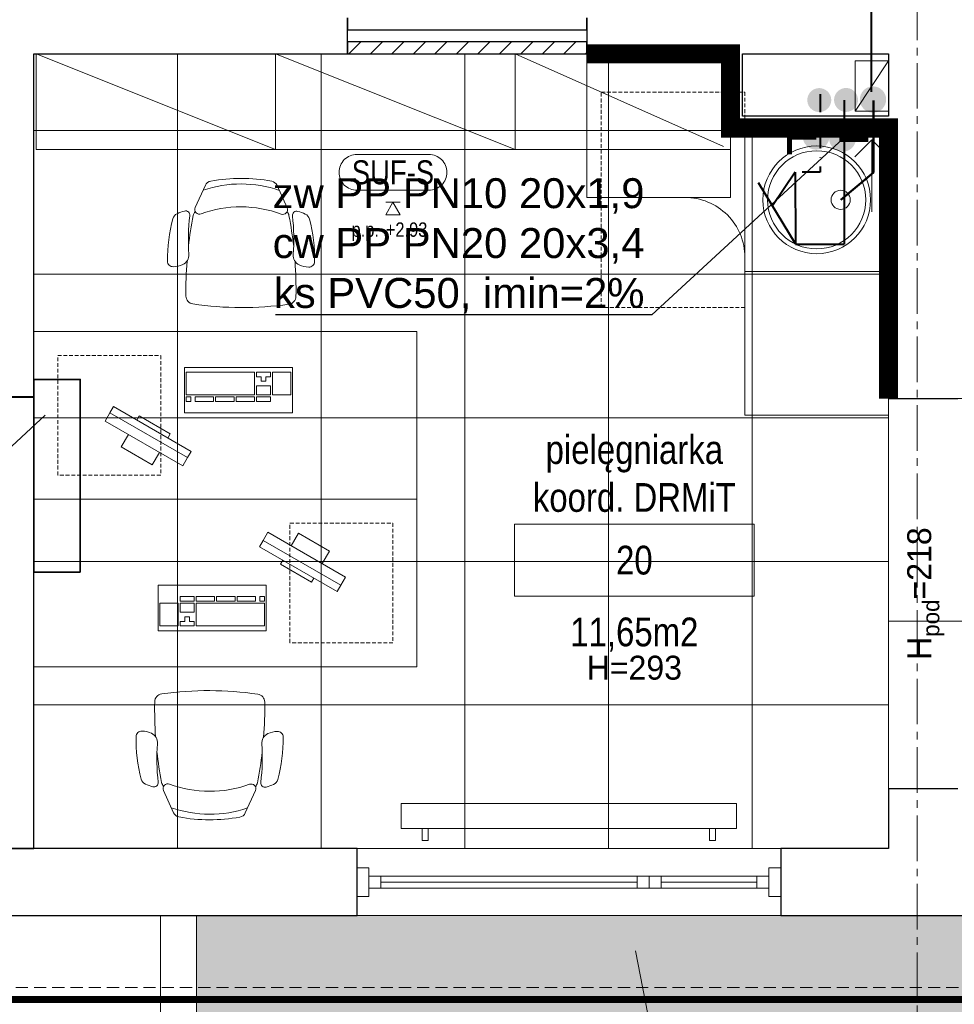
# Model space of a CAD drawing. Header units: millimetres. Extents: x -291747 to 77132, y 46721 to 203932.
# Tile 38 of 110: x 67671 to 68061, y 90652 to 91063. Entities that reach past the tile are written whole.
import ezdxf
from ezdxf import colors
from ezdxf.entities.mleader import LeaderData, LeaderLine
from ezdxf.enums import TextEntityAlignment as Align
from ezdxf.lldxf.tags import DXFTag
from ezdxf.math import Vec2, Vec3

# ---------------------------------------------------------------- set-up
doc = ezdxf.new("R2010")
doc.units = ezdxf.units.MM
doc.header["$MEASUREMENT"] = 0
for name, pattern in [('DASHDOT', [1, 0.5, -0.25, 0, -0.25]), ('xreff_LSN_szatnie_PW_rzuty_14$0$CENTER2', [28.575, 19.05, -3.175, 3.175, -3.175]), ('xreff_LSN_szatnie_PW_rzuty_14$0$DASHED', [19.05, 12.7, -6.35]), ('xreff_LSN_szatnie_PW_rzuty_14$0$HIDDEN2', [4.7625, 3.175, -1.5875])]:
    doc.linetypes.add(name, pattern=pattern)
doc.layers.get('0').update_dxf_attribs({"lineweight": 9})
doc.layers.get('Defpoints').update_dxf_attribs({"lineweight": 9})
for name, color, linetype, lineweight in [('FL-xref', 250, 'Continuous', 9), ('FL_Ciepła_woda-do odbiorników', 1, 'DASHDOT', 40), ('FL_ks_nad posadzka', 12, 'Continuous', 50), ('FL_opisy_woda', 7, 'Continuous', 25), ('FL_Skropliny', 13, 'SKR_LINE', 40), ('FL_Zimna_woda-do odbiorników', 5, 'SOLID', 40), ('KL_urządzenia', 7, 'Continuous', 35), ('xreff_LSN_szatnie_PW_rzuty_14$0$A hatch', 8, 'Continuous', 5), ('xreff_LSN_szatnie_PW_rzuty_14$0$A okna istniejace', 8, 'Continuous', 9), ('xreff_LSN_szatnie_PW_rzuty_14$0$A okna wyposazenie', 8, 'Continuous', 9), ('xreff_LSN_szatnie_PW_rzuty_14$0$A opis', 252, 'Continuous', 9), ('xreff_LSN_szatnie_PW_rzuty_14$0$A opis pom', 252, 'Continuous', 9), ('xreff_LSN_szatnie_PW_rzuty_14$0$A opis pom pow', 252, 'Continuous', 9), ('xreff_LSN_szatnie_PW_rzuty_14$0$A opis technologia', 8, 'Continuous', 13), ('xreff_LSN_szatnie_PW_rzuty_14$0$A sufit', 252, 'Continuous', 9), ('xreff_LSN_szatnie_PW_rzuty_14$0$A sufit obrys', 252, 'Continuous', 9), ('xreff_LSN_szatnie_PW_rzuty_14$0$A sufit podwieszany opis', 8, 'Continuous', 13), ('xreff_LSN_szatnie_PW_rzuty_14$0$A widok wyżej', 252, 'xreff_LSN_szatnie_PW_rzuty_14$0$DASHED', 9), ('xreff_LSN_szatnie_PW_rzuty_14$0$A wyposazenie meblowe', 8, 'Continuous', 9), ('xreff_LSN_szatnie_PW_rzuty_14$0$A wyposazenie sanitarne', 8, 'Continuous', 9), ('xreff_LSN_szatnie_PW_rzuty_14$0$A zakres', 252, 'Continuous', 9), ('xreff_LSN_szatnie_PW_rzuty_14$0$A-Wall', 252, 'Continuous', 9), ('xreff_LSN_szatnie_PW_rzuty_14$0$IS grzejniki', 8, 'Continuous', 9), ('xreff_LSN_szatnie_PW_rzuty_14$0$IS wentylacja kratki istniejace', 8, 'Continuous', 9), ('xreff_LSN_szatnie_PW_rzuty_14$0$S-Grid-Iden', 8, 'xreff_LSN_szatnie_PW_rzuty_14$0$CENTER2', 9)]:
    doc.layers.add(name, color=color, linetype=linetype, lineweight=lineweight)
doc.layers.add('xreff_LSN_szatnie_PW_rzuty_14$0$A fartuchy', color=252, linetype='xreff_LSN_szatnie_PW_rzuty_14$0$HIDDEN2', lineweight=9, transparency=0.3)
doc.styles.get("Standard").update_dxf_attribs({"font": 'arial.ttf'})
doc.styles.add('xreff_LSN_szatnie_PW_rzuty_14$0$Standard', font='txt')
doc.styles.add('xreff_LSN_szatnie_PW_rzuty_14$0$STYL ASA', font='ARIALN.TTF')
doc.linetypes.add('SKR_LINE', pattern='A,12.7,-5.08,["SKR",Standard,S=2.54,R=0,X=-2.54,Y=-1.27],-6.35', length=24.13)
tags = doc.linetypes.add('SOLID', pattern=[10, 10, 0]).pattern_tags.tags
tags[6:7] = [DXFTag(74, 4), DXFTag(75, 0), DXFTag(340, '0'), DXFTag(46, 0.0), DXFTag(50, 0.0), DXFTag(44, 0.0), DXFTag(45, 0.0)]
tags[4:5] = [DXFTag(74, 4), DXFTag(75, 0), DXFTag(340, '0'), DXFTag(46, 0.0), DXFTag(50, 0.0), DXFTag(44, 0.0), DXFTag(45, 0.0)]
doc.dimstyles.get("Standard").update_dxf_attribs({"dimtxt": 0.18, "dimasz": 0.18, "dimexe": 0.18, "dimexo": 0.0625, "dimgap": 0.09, "dimtad": 0, "dimtih": 1, "dimtoh": 1, "dimdec": 4, "dimzin": 0, "dimdsep": 46, "dimtxsty": 'Standard', "dimcen": 0.09, "dimadec": 0, "dimazin": 0, "dimtfac": 1, "dimtdec": 4, "dimtofl": 0, "dimtmove": 0, "dimatfit": 3, "dimfxl": 1, "dimtolj": 1, "dimtzin": 0, "dimarcsym": 0})

# ---------------------------------------------------------------- blocks, each defined once
blk = doc.blocks.new('xreff_LSN_szatnie_PW_rzuty_14$0$A$C5AF85C83')
for points in [[(-9, -18.7), (-5, -18.7), (-5, 18.7), (-9, 18.7)], [(-5, -18.7), (-2, -18.7), (-2, 18.7), (-5, 18.7)]]:
    blk.add_lwpolyline(points, close=True)
for points in [[(-9, 7.5), (-15, 7.5), (-15, -7.5), (-9, -7.5)], [(-2, -7.5), (0, -7.5), (0, 7.5), (-2, 7.5)]]:
    blk.add_lwpolyline(points)
blk = doc.blocks.new('xreff_LSN_szatnie_PW_rzuty_14$0$kbd')
for points in [[(-22.5, 19), (22.5, 19), (22.5, 0), (-22.5, 0)], [(-21.9, 14.25), (-19.9, 14.25), (-19.9, 12.35), (-21.9, 12.35)], [(-18.1, 14.25), (-10.4, 14.25), (-10.4, 12.35), (-18.1, 12.35)], [(-9.55, 14.25), (-1.85, 14.25), (-1.85, 12.35), (-9.55, 12.35)], [(-1, 14.25), (6.7, 14.25), (6.7, 12.35), (-1, 12.35)], [(7.55, 12.35), (13.35, 12.35), (13.35, 14.25), (7.55, 14.25)], [(-21.9, 2), (6.7, 2), (6.7, 11.5), (-21.9, 11.5)], [(7.55, 7.7), (13.35, 7.7), (13.35, 11.5), (7.55, 11.5)], [(14.2, 2), (21.9, 2), (21.9, 11.5), (14.2, 11.5)], [(13.35, 3.9), (11.45, 3.9), (11.45, 5.8), (9.45, 5.8), (9.45, 3.9), (7.55, 3.9), (7.55, 2), (13.35, 2)]]:
    blk.add_lwpolyline(points, close=True)
blk = doc.blocks.new('xreff_LSN_szatnie_PW_rzuty_14$0$komputer')
at = {"rotation": 299.9999999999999}
blk.add_blockref('xreff_LSN_szatnie_PW_rzuty_14$0$A$C5AF85C83', (-19.5, 39), dxfattribs=at)
blk.add_blockref('xreff_LSN_szatnie_PW_rzuty_14$0$kbd', (15.5, 15))
blk = doc.blocks.new('xreff_LSN_szatnie_PW_rzuty_14$0$fotel biurowy')
for points in [[(-19.2, 41.72), (-14.99, 51.04, -0.247002), (-12.71, 52.82, -0.090114), (12.71, 52.82, -0.247002), (14.99, 51.04), (19.2, 41.72, -0.665339), (16.75, 39.08, 0.178272), (-16.75, 39.08, -0.665339)], [(-21.41, 38.3), (-21.41, 38.3, 0.535931), (-23.68, 40.26), (-23.68, 40.26, 0.040682), (-26.77, 39.12), (-26.77, 39.12, 0.221435), (-28.51, 37.05), (-28.51, 37.05, 0.071017), (-30.71, 19.27, 0.414285), (-28.31, 16.97), (-28.31, 16.97, 0.104379), (-24.31, 17.89), (-24.31, 17.89, 0.31356), (-21.78, 22.23), (-21.78, 22.23, -0.051314)], [(28.31, 16.97), (28.31, 16.97, 0.414285), (30.71, 19.27), (30.71, 19.27, 0.071017), (28.51, 37.05), (28.51, 37.05, 0.221435), (26.77, 39.12), (26.77, 39.12, 0.040682), (23.68, 40.26), (23.68, 40.26, 0.535931), (21.41, 38.3), (21.41, 38.3, -0.051314), (21.78, 22.23, 0.31356), (24.31, 17.89), (24.31, 17.89, 0.104379)]]:
    blk.add_lwpolyline(points, format="xyb", close=True)
for points in [[(-15.94, 48.95, -0.169311), (15.94, 48.95)], [(-21.98, 25.59, -0.020348), (-19.98, 38.43), (-19.98, 38.43, -0.122988), (-19.2, 40.1)], [(19.2, 40.1, -0.122988), (19.98, 38.43), (19.98, 38.43, -0.020348), (21.98, 25.59)], [(22.56, 19.36, -0.022893), (22.98, 4.74), (22.98, 4.74, -0.368026), (20.06, 1.44), (20.06, 1.44, -0.07155), (-20.06, 1.44), (-20.06, 1.44, -0.368026), (-22.98, 4.74), (-22.98, 4.74, -0.022893), (-22.56, 19.36, -0.022893)]]:
    blk.add_lwpolyline(points, format="xyb")
blk = doc.blocks.new('xreff_LSN_szatnie_PW_rzuty_14$0$szafa')
at = {"color": 0, "linetype": 'ByBlock', "lineweight": -2, "ltscale": 0.5}
blk.add_lwpolyline([(-0.5, -0.5), (0.5, -0.5), (0.5, 0.5), (-0.5, 0.5)], close=True, dxfattribs=at)
blk.add_lwpolyline([(-0.5, 0.5), (0.5, -0.5)], dxfattribs=at)
blk = doc.blocks.new('xreff_LSN_szatnie_PW_rzuty_14$0$umywalka wpuszczana w blat')
at = {"color": 0, "linetype": 'ByBlock', "lineweight": -2}
for centre, radius in [((0, -30), 22.5), ((0, -30), 20.5), ((0, -20), 4)]:
    blk.add_circle(centre, radius, dxfattribs=at)
at = {"layer": 'Defpoints', "linetype": 'xreff_LSN_szatnie_PW_rzuty_14$0$HIDDEN2', "ltscale": 0.5}
for points in [[(-30, -60), (30, -60), (30, 0), (-30, 0)], [(-45, -60), (45, -60), (45, -120), (-45, -120)]]:
    blk.add_lwpolyline(points, close=True, dxfattribs=at)
blk = doc.blocks.new('xreff_LSN_szatnie_PW_rzuty_14$0$blok do okna')
for points in [[(28.5, 2.5), (33.5, 2.5), (33.5, -2.5), (28.5, -2.5)], [(33.5, 2.5), (38.5, 2.5), (38.5, -2.5), (33.5, -2.5)]]:
    blk.add_lwpolyline(points, close=True)
for points in [[(-78.5, 0), (28.5, 0)], [(38.5, 0), (78.5, 0)]]:
    blk.add_lwpolyline(points)
blk = doc.blocks.new('xreff_LSN_szatnie_PW_rzuty_14$0$tag wn')
blk.add_lwpolyline([(-25, -7.5), (25, -7.5), (25, 7.5), (-25, 7.5)], close=True)
at = {"style": 'xreff_LSN_szatnie_PW_rzuty_14$0$STYL ASA'}
blk.add_attdef('ROOM:NO', text='', height=6, dxfattribs=at).set_placement((0, 0), align=Align.MIDDLE_CENTER)
at = {"layer": 'xreff_LSN_szatnie_PW_rzuty_14$0$A opis pom pow', "style": 'xreff_LSN_szatnie_PW_rzuty_14$0$STYL ASA'}
blk.add_attdef('ROOM:AREA', text='', height=6, dxfattribs=at).set_placement((0, -15), align=Align.MIDDLE_CENTER)
blk = doc.blocks.new('xreff_LSN_szatnie_PW_rzuty_14$0$metka')
blk.add_lwpolyline([(-15, -7.5), (15, -7.5, 0.414214), (22.5, 0), (22.5, 0, 0.414214), (15, 7.5), (-15, 7.5, 0.414214), (-22.5, 0), (-22.5, 0, 0.414214)], format="xyb", close=True)
at = {"style": 'xreff_LSN_szatnie_PW_rzuty_14$0$STYL ASA'}
blk.add_attdef('DETAIL:NO', text='', height=10, dxfattribs=at).set_placement((0, 0), align=Align.MIDDLE_CENTER)
blk = doc.blocks.new('xreff_LSN_szatnie_PW_rzuty_14$0$Anno_Elevation_Label_8')
at = {"color": 0, "linetype": 'ByBlock'}
blk.add_line((-0.05, 0), (0.05, 0), dxfattribs=at)
blk.add_lwpolyline([(0, 0), (-0.05, -0.0866), (0.05, -0.0866)], close=True, dxfattribs=at)
at = {"color": 0, "linetype": 'ByBlock', "style": 'xreff_LSN_szatnie_PW_rzuty_14$0$STYL ASA'}
blk.add_attdef('PREFIX', text='', height=0.1, dxfattribs=at).set_placement((-0.0971, -0.2406), align=Align.RIGHT)
for tag, p in [('ELEVATION', (-0.05, -0.2406)), ('SUFFIX', (-0.05, -0.3811))]:
    blk.add_attdef(tag, p, '', height=0.1, dxfattribs=at)
blk = doc.blocks.new('xreff_LSN_szatnie_PW_rzuty_14')
at = {"layer": 'xreff_LSN_szatnie_PW_rzuty_14$0$A hatch', "linetype": 'Continuous', "lineweight": 5}
h = blk.add_hatch(dxfattribs=at)
h.set_pattern_fill('ANSI31', color=256, scale=2, style=0)
h.set_pattern_definition([(45, (0, 0), (-4.49012806, 4.49012806), [])])
h.paths.add_polyline_path([(67907.68, 91049.22), (67907.68, 91054.22), (67807.68, 91054.22), (67807.68, 91049.22)], flags=0)
at = {"layer": 'xreff_LSN_szatnie_PW_rzuty_14$0$A hatch', "transparency": 33554495}
h = blk.add_hatch(dxfattribs=at)
h.set_pattern_fill('GRASS', color=256, scale=4)
h.set_pattern_definition([(90, (0, 0), (-71.84205, 71.84205), [19.05, -124.6341]), (45, (0, 0), (-71.84205, 71.84205), [19.05, -82.55]), (135, (0, 0), (-71.84205, -71.84205), [19.05, -82.55])])
edge = h.paths.add_edge_path()
edge.add_spline(control_points=[(73831.5, 88934.68), (73821.36, 88950.89), (73811.24, 88967.07), (73777.87, 89019.69), (73754.29, 89055.73), (73718.41, 89105.36), (73707.36, 89120.03), (73684.52, 89148.75), (73672.74, 89162.81), (73654.38, 89183.36), (73648.14, 89190.12), (73632.69, 89206.37), (73623.35, 89215.76), (73602.5, 89235.86), (73590.89, 89246.5), (73522.6, 89306.14), (73459.37, 89350), (73322.18, 89426.9), (73248.22, 89459.94), (73069.97, 89523.2), (72963.12, 89549.77), (72743.28, 89584.73), (72630.3, 89593.11), (72404.88, 89591.72), (72292.43, 89581.95), (72113.07, 89550.96), (72044.07, 89534.98), (71910.9, 89495.5), (71846.73, 89471.98), (71725.02, 89417.48), (71667.49, 89386.49), (71560.83, 89317.11), (71511.71, 89278.72), (71449.3, 89219.14), (71431.82, 89200.98), (71407.01, 89172.79), (71398.98, 89163.23), (71383.4, 89143.81), (71375.85, 89133.93), (71359.01, 89110.82), (71349.87, 89097.48), (71316.18, 89045.24), (71294.19, 89004.53), (71248.09, 88905.26), (71225.84, 88845.34), (71186.66, 88721.6), (71169.74, 88657.78), (71142.4, 88545.8), (71131.46, 88498.08), (71120.5, 88450.28)], knot_values=[0, 0, 0, 0, 57.207065, 57.207065, 187.181956, 187.181956, 242.95388, 242.95388, 298.725803, 298.725803, 326.611765, 326.611765, 366.532108, 366.532108, 413.640335, 413.640335, 636.601339, 636.601339, 859.562342, 859.562342, 1147.4948, 1147.4948, 1435.427258, 1435.427258, 1723.359715, 1723.359715, 1909.892427, 1909.892427, 2096.425139, 2096.425139, 2282.95785, 2282.95785, 2469.490562, 2469.490562, 2547.228377, 2547.228377, 2586.097284, 2586.097284, 2624.966192, 2624.966192, 2675.594063, 2675.594063, 2819.436148, 2819.436148, 3012.724073, 3012.724073, 3206.011998, 3206.011998, 3347.114496, 3347.114496, 3347.114496, 3347.114496], degree=3, periodic=0)
edge.add_line((71120.5, 88450.28), (73831.5, 88934.68))
h.paths.add_polyline_path([(69699.19, 89521.76), (65252.06, 89442.82), (65252.06, 88327.22), (70701.68, 88327.22), (70701.68, 88536.91, 0.419422)])
h.paths.add_polyline_path([(66521.59, 90689.22), (65352.68, 90689.22), (65352.68, 90659.22), (65323.18, 90659.22), (65323.18, 90689.22), (65229.94, 90689.22), (65239.64, 90142.71), (66521.59, 90165.46)])
edge = h.paths.add_edge_path()
edge.add_line((67744.6, 90689.22), (68718.74, 90689.22))
edge.add_line((68718.74, 90689.22), (68718.74, 90265.3))
edge.add_arc((68483.74, 90265.3), 235, -15.0402, 0, ccw=False)
edge.add_line((68710.69, 90204.32), (67744.6, 90187.17))
edge.add_line((67744.6, 90187.17), (67744.6, 90689.22))
edge = h.paths.add_edge_path()
edge.add_line((69340.24, 90689.22), (69815.68, 90689.22))
edge.add_line((69815.68, 90689.22), (69815.68, 90223.94))
edge.add_line((69815.68, 90223.94), (69350.6, 90215.68))
edge.add_arc((69575.24, 90284.68), 235, 180, 197.0741, ccw=False)
edge.add_line((69340.24, 90284.68), (69340.24, 90689.22))
edge = h.paths.add_edge_path()
edge.add_line((70216.68, 90539.22), (71051.68, 90539.22))
edge.add_line((71051.68, 90539.22), (71051.68, 90689.22))
edge.add_line((71051.68, 90689.22), (71234.68, 90689.22))
edge.add_line((71234.68, 90689.22), (71234.68, 90312.98))
edge.add_arc((71169.68, 90312.98), 65, 271.0169, 360, ccw=False)
edge.add_line((71170.84, 90247.99), (70216.68, 90231.09))
edge.add_line((70216.68, 90231.09), (70216.68, 90539.22))
edge = h.paths.add_edge_path()
edge.add_line((72662.68, 90689.22), (72890.68, 90689.22))
edge.add_line((72890.68, 90689.22), (72890.68, 90659.22))
edge.add_line((72890.68, 90659.22), (72903.68, 90659.22))
edge.add_line((72903.68, 90659.22), (72901.85, 90108.69))
edge.add_arc((72897.68, 90343.65), 235, 180, 271.0169, ccw=False)
edge.add_line((72662.68, 90343.65), (72662.68, 90689.22))
at = {"layer": 'xreff_LSN_szatnie_PW_rzuty_14$0$A fartuchy', "ltscale": 1.25, "const_width": 8}
blk.add_lwpolyline([(67907.68, 91049.22), (67967.68, 91049.22), (67967.68, 91018.22), (68033.68, 91018.22), (68033.68, 90905.22)], dxfattribs=at)
at = {"layer": 'xreff_LSN_szatnie_PW_rzuty_14$0$A hatch'}
for points in [[(67729.6, 90689.22), (67729.6, 90171.9), (68706.08, 90189.24)], [(67744.6, 90689.22), (67744.6, 90187.17), (68710.69, 90204.32)]]:
    blk.add_lwpolyline(points, dxfattribs=at)
at = {"layer": 'xreff_LSN_szatnie_PW_rzuty_14$0$A okna istniejace', "linetype": 'Continuous', "lineweight": 9}
for p, q in [((67811.68, 90717.22), (67988.68, 90717.22)), ((67821.68, 90700.72), (67821.68, 90705.72)), ((67978.68, 90700.72), (67978.68, 90705.72)), ((67811.68, 90689.22), (67988.68, 90689.22))]:
    blk.add_line(p, q, dxfattribs=at)
for points in [[(67816.68, 90709.22), (67811.68, 90709.22), (67811.68, 90697.22), (67816.68, 90697.22)], [(67983.68, 90709.22), (67988.68, 90709.22), (67988.68, 90697.22), (67983.68, 90697.22)], [(67816.68, 90700.72), (67816.68, 90705.72), (67983.68, 90705.72), (67983.68, 90700.72)]]:
    blk.add_lwpolyline(points, close=True, dxfattribs=at)
at = {"layer": 'xreff_LSN_szatnie_PW_rzuty_14$0$A sufit', "linetype": 'Continuous', "lineweight": 9}
for p, q in [((67676.68, 90717.22), (67676.68, 91049.22)), ((67736.68, 90717.22), (67736.68, 91049.22)), ((67796.68, 90717.22), (67796.68, 91049.22)), ((67856.68, 90717.22), (67856.68, 91049.22)), ((67916.68, 90717.22), (67916.68, 91049.22)), ((67976.68, 90717.22), (67976.68, 91018.22)), ((67676.68, 91017.22), (68033.68, 91017.22)), ((67676.68, 90957.22), (68033.68, 90957.22)), ((67676.68, 90897.22), (68033.68, 90897.22)), ((67676.68, 90837.22), (68033.68, 90837.22)), ((67676.68, 90777.22), (68033.68, 90777.22)), ((67676.68, 90717.22), (68033.68, 90717.22))]:
    blk.add_line(p, q, dxfattribs=at)
at = {"layer": 'xreff_LSN_szatnie_PW_rzuty_14$0$A sufit obrys'}
blk.add_lwpolyline([(67676.68, 91049.22), (67967.68, 91049.22), (67967.68, 91018.22), (68033.68, 91018.22), (68033.68, 90717.22), (67676.68, 90717.22)], close=True, dxfattribs=at)
at = {"layer": 'xreff_LSN_szatnie_PW_rzuty_14$0$A widok wyżej', "linetype": 'xreff_LSN_szatnie_PW_rzuty_14$0$DASHED', "lineweight": 9, "ltscale": 0.2}
for p, q in [((67807.68, 91049.22), (67907.68, 91049.22)), ((67988.68, 90717.22), (67811.68, 90717.22)), ((67811.68, 90689.22), (67988.68, 90689.22))]:
    blk.add_line(p, q, dxfattribs=at)
at = {"layer": 'xreff_LSN_szatnie_PW_rzuty_14$0$A widok wyżej', "ltscale": 0.4}
for points in [[(68033.68, 90905.22), (68033.68, 90742.22)], [(65352.68, 90659.22), (72855.68, 90659.22)]]:
    blk.add_lwpolyline(points, dxfattribs=at)
at = {"layer": 'xreff_LSN_szatnie_PW_rzuty_14$0$A wyposazenie meblowe'}
for points in [[(67967.68, 91049.22), (67967.68, 90989.22), (67907.68, 90989.22), (67907.68, 91049.22)], [(68033.68, 91018.22), (68033.68, 90958.22), (67973.68, 90958.22), (67973.68, 91018.22)], [(68033.68, 90958.22), (68033.68, 90898.22), (67973.68, 90898.22), (67973.68, 90958.22)], [(67836.68, 90863.22), (67676.68, 90863.22), (67676.68, 90933.22), (67836.68, 90933.22)], [(68033.68, 90905.22), (68067.68, 90905.22), (68067.68, 90812.22), (68033.68, 90812.22)], [(67676.68, 90863.22), (67836.68, 90863.22), (67836.68, 90793.22), (67676.68, 90793.22)]]:
    blk.add_lwpolyline(points, close=True, dxfattribs=at)
blk.add_lwpolyline([(67907.68, 91049.22), (67907.68, 90989.22), (67948.68, 90989.22, -0.414214), (67973.68, 90964.22), (67973.68, 90898.22), (68033.68, 90898.22), (68033.68, 91018.22), (67967.68, 91018.22), (67967.68, 91049.22)], format="xyb", close=True, dxfattribs=at)
at = {"layer": 'xreff_LSN_szatnie_PW_rzuty_14$0$A wyposazenie meblowe', "linetype": 'xreff_LSN_szatnie_PW_rzuty_14$0$HIDDEN2', "ltscale": 0.5}
for points in [[(67686.68, 90923.22), (67729.68, 90923.22), (67729.68, 90873.22), (67686.68, 90873.22)], [(67826.68, 90803.22), (67783.68, 90803.22), (67783.68, 90853.22), (67826.68, 90853.22)]]:
    blk.add_lwpolyline(points, close=True, dxfattribs=at)
at = {"layer": 'xreff_LSN_szatnie_PW_rzuty_14$0$A zakres', "linetype": 'xreff_LSN_szatnie_PW_rzuty_14$0$DASHED', "transparency": 33554623, "const_width": 3}
blk.add_lwpolyline([(67456.18, 92016.22), (67456.18, 90654.22), (68641.68, 90654.22), (68641.68, 91213.47), (68267.93, 91213.47), (68267.93, 91484.47), (68267.93, 91484.47), (68267.93, 92016.22)], close=True, dxfattribs=at)
at = {"layer": 'xreff_LSN_szatnie_PW_rzuty_14$0$A-Wall', "linetype": 'Continuous', "lineweight": 25}
for p, q in [((67807.68, 91049.22), (67807.68, 91064.22)), ((67807.68, 91064.22), (67807.68, 91059.22)), ((67907.68, 91064.22), (67907.68, 91049.22)), ((67907.68, 91059.22), (67907.68, 91064.22)), ((67807.68, 91059.22), (67907.68, 91059.22)), ((67907.68, 91054.22), (67807.68, 91054.22)), ((67807.68, 91054.22), (67807.68, 91049.22)), ((67907.68, 91049.22), (67907.68, 91054.22)), ((67676.68, 91049.22), (67807.68, 91049.22)), ((67676.68, 90717.22), (67676.68, 91049.22)), ((67807.68, 91049.22), (67907.68, 91049.22)), ((67907.68, 91049.22), (67967.68, 91049.22)), ((67967.68, 91049.22), (67967.68, 91018.22)), ((67972.68, 91049.22), (68033.68, 91049.22)), ((67972.68, 91023.22), (67972.68, 91049.22)), ((68033.68, 91049.22), (68033.68, 91023.22)), ((68033.68, 91023.22), (67972.68, 91023.22)), ((67967.68, 91018.22), (68033.68, 91018.22)), ((68033.68, 91018.22), (68033.68, 90905.22)), ((68033.68, 90905.22), (68062.68, 90905.22)), ((68062.68, 90742.22), (68033.68, 90742.22)), ((68033.68, 90742.22), (68033.68, 90717.22)), ((67811.68, 90717.22), (67647.52, 90717.22)), ((67658.68, 90717.22), (67676.68, 90717.22)), ((67811.68, 90689.22), (67811.68, 90717.22)), ((67988.68, 90717.22), (67988.68, 90689.22)), ((68033.68, 90717.22), (67988.68, 90717.22)), ((67647.52, 90689.22), (67811.68, 90689.22)), ((67988.68, 90689.22), (68112.18, 90689.22))]:
    blk.add_line(p, q, dxfattribs=at)
at = {"layer": 'xreff_LSN_szatnie_PW_rzuty_14$0$A-Wall'}
blk.add_lwpolyline([(68019.68, 91025.22), (68033.68, 91025.22), (68033.68, 91046.22), (68019.68, 91046.22)], close=True, dxfattribs=at)
blk.add_lwpolyline([(68033.68, 91046.22), (68019.68, 91025.22)], dxfattribs=at)
at = {"layer": 'xreff_LSN_szatnie_PW_rzuty_14$0$IS grzejniki'}
for p, q in [((67970.14, 90736.06), (67830.14, 90736.06)), ((67830.14, 90736.06), (67830.14, 90725.56)), ((67970.14, 90725.56), (67970.14, 90736.06)), ((67830.14, 90725.56), (67970.14, 90725.56)), ((67838.89, 90725.56), (67838.89, 90720.56)), ((67841.39, 90720.56), (67841.39, 90725.56)), ((67958.89, 90720.56), (67958.89, 90725.56)), ((67961.39, 90725.56), (67961.39, 90720.56)), ((67838.89, 90720.56), (67841.39, 90720.56)), ((67961.39, 90720.56), (67958.89, 90720.56))]:
    blk.add_line(p, q, dxfattribs=at)
at = {"layer": 'xreff_LSN_szatnie_PW_rzuty_14$0$IS wentylacja kratki istniejace'}
for points in [[(68019.61, 91006.15), (68026.68, 91013.22), (68033.76, 91006.15)], [(68026.68, 91013.22), (68026.68, 90983.22)]]:
    blk.add_lwpolyline(points, dxfattribs=at)
at = {"layer": 'xreff_LSN_szatnie_PW_rzuty_14$0$S-Grid-Iden'}
blk.add_lwpolyline([(68045.68, 92131.22), (68045.68, 90539.22)], dxfattribs=at)
at = {"layer": 'xreff_LSN_szatnie_PW_rzuty_14$0$A okna istniejace', "linetype": 'Continuous', "lineweight": 9, "extrusion": (0, 0, -1), "zscale": -1, "rotation": 180}
blk.add_blockref('xreff_LSN_szatnie_PW_rzuty_14$0$blok do okna', (-67900.18, 90703.22), dxfattribs=at)
at = {"layer": 'xreff_LSN_szatnie_PW_rzuty_14$0$A opis pom', "linetype": 'Continuous', "lineweight": 9, "xscale": 2, "yscale": 2, "zscale": 2}
blk.add_blockref('xreff_LSN_szatnie_PW_rzuty_14$0$tag wn', (67927.51, 90837.73), dxfattribs=at).add_auto_attribs({'ROOM:NO': '20', 'ROOM:AREA': '11,65m2'})
at = {"layer": 'xreff_LSN_szatnie_PW_rzuty_14$0$A sufit podwieszany opis', "linetype": 'Continuous', "lineweight": 13}
blk.add_blockref('xreff_LSN_szatnie_PW_rzuty_14$0$metka', (67826.68, 90999.72), dxfattribs=at).add_auto_attribs({'DETAIL:NO': 'SUF-S'})
at = {"layer": 'xreff_LSN_szatnie_PW_rzuty_14$0$A sufit podwieszany opis', "linetype": 'Continuous', "lineweight": 13, "xscale": 60, "yscale": 60, "zscale": 60}
blk.add_blockref('xreff_LSN_szatnie_PW_rzuty_14$0$Anno_Elevation_Label_8', (67826.68, 90987.22, 293), dxfattribs=at).add_auto_attribs({'PREFIX': 'p.p.', 'ELEVATION': '+2.93'})
at = {"layer": 'xreff_LSN_szatnie_PW_rzuty_14$0$A wyposazenie meblowe', "xscale": 100, "yscale": 40}
for p in [(67727.68, 91029.22), (67827.68, 91029.22)]:
    blk.add_blockref('xreff_LSN_szatnie_PW_rzuty_14$0$szafa', p, dxfattribs=at)
at = {"layer": 'xreff_LSN_szatnie_PW_rzuty_14$0$A wyposazenie meblowe', "linetype": 'xreff_LSN_szatnie_PW_rzuty_14$0$HIDDEN2', "xscale": 90, "yscale": 40}
blk.add_blockref('xreff_LSN_szatnie_PW_rzuty_14$0$szafa', (67922.68, 91029.22), dxfattribs=at)
at = {"layer": 'xreff_LSN_szatnie_PW_rzuty_14$0$A wyposazenie meblowe'}
for p, rotation in [((67763.18, 90943.22), 359.8370572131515), ((67750.18, 90783.22), 179.8370572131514)]:
    blk.add_blockref('xreff_LSN_szatnie_PW_rzuty_14$0$fotel biurowy', p, dxfattribs=dict(at, rotation=rotation))
at = {"layer": 'xreff_LSN_szatnie_PW_rzuty_14$0$A wyposazenie meblowe', "xscale": -1, "rotation": 180}
blk.add_blockref('xreff_LSN_szatnie_PW_rzuty_14$0$komputer', (67746.68, 90933.22), dxfattribs=at)
at = {"layer": 'xreff_LSN_szatnie_PW_rzuty_14$0$A wyposazenie meblowe', "xscale": -1}
blk.add_blockref('xreff_LSN_szatnie_PW_rzuty_14$0$komputer', (67766.68, 90793.22), dxfattribs=at)
at = {"layer": 'xreff_LSN_szatnie_PW_rzuty_14$0$A wyposazenie sanitarne', "rotation": 270}
blk.add_blockref('xreff_LSN_szatnie_PW_rzuty_14$0$umywalka wpuszczana w blat', (68033.68, 90988.22), dxfattribs=at)
at = {"layer": 'xreff_LSN_szatnie_PW_rzuty_14$0$A opis', "linetype": 'Continuous', "lineweight": 9, "insert": (68048.18, 90823.72), "char_height": 10, "attachment_point": 5, "rotation": 90, "style": 'xreff_LSN_szatnie_PW_rzuty_14$0$Standard'}
blk.add_mtext_dynamic_manual_height_columns('\\A1;\\pxqc;H{\\H0.7x;\\S^ pod;}=218', width=72.7481, gutter_width=1, heights=[0], dxfattribs=at)
at = {"layer": 'xreff_LSN_szatnie_PW_rzuty_14$0$A opis', "linetype": 'Continuous', "lineweight": 9, "insert": (67927.51, 90792.73), "char_height": 10, "attachment_point": 5, "style": 'xreff_LSN_szatnie_PW_rzuty_14$0$Standard'}
blk.add_mtext_dynamic_manual_height_columns('\\A1;\\pxqc;H=293', width=72.7481, gutter_width=1, heights=[0], dxfattribs=at)
at = {"layer": 'xreff_LSN_szatnie_PW_rzuty_14$0$A opis technologia', "insert": (67927.51, 90857.73), "char_height": 12, "attachment_point": 8, "style": 'xreff_LSN_szatnie_PW_rzuty_14$0$STYL ASA'}
blk.add_mtext_dynamic_manual_height_columns('pielęgniarka koord. DRMiT', width=100.1089, gutter_width=1, heights=[0], dxfattribs=at)
at = {"layer": 'xreff_LSN_szatnie_PW_rzuty_14$0$A okna wyposazenie', "linetype": 'Continuous', "lineweight": 9}
ml = blk.add_multileader_mtext('Standard', dxfattribs=at)
ml.set_content('wyp. w rolety zacieniające (A)\\P+ dod. nawiewnik', color=256, style='xreff_LSN_szatnie_PW_rzuty_14$0$STYL ASA')
ml.set_leader_properties()
ml.build(insert=Vec2(0, 0))
ml.multileader.update_dxf_attribs({"text_left_attachment_type": 6, "text_right_attachment_type": 6, "dogleg_length": 3, "arrow_head_size": 15})
ctx = ml.context
ctx.base_point, ctx.char_height, ctx.arrow_head_size, ctx.landing_gap_size, ctx.plane_origin = Vec3(67945, 90613.14), 10, 15, 10, Vec3(67660.81, 90119.75)
ctx.left_attachment, ctx.right_attachment = 6, 6
notes = []
notes.append((ctx, [(0, (1, 1, 0), (67940.01, 90613.14), (1, 0), 4.99, [(0, [(67925.18, 90689.22)], 0, [])])]))
ctx.mtext.insert, ctx.mtext.width, ctx.mtext.line_spacing_factor, ctx.mtext.flow_direction = Vec3(67955, 90625.14), 103.629, 0.96, 5
for ctx, leaders in notes:
    for number, flags, end, landing, length, lines in leaders:
        leader = LeaderData()
        leader.index, (leader.has_last_leader_line, leader.has_dogleg_vector, leader.attachment_direction) = number, flags
        leader.last_leader_point, leader.dogleg_vector, leader.dogleg_length = Vec3(end), Vec3(landing), length
        for number, points, colour, breaks in lines:
            line = LeaderLine()
            line.index, line.vertices, line.color, line.breaks = number, Vec3.list(points), colors.encode_raw_color(colour), breaks
            leader.lines.append(line)
        ctx.leaders.append(leader)

msp = doc.modelspace()

# ---------------------------------------------------------------- block references
at = {"layer": 'FL-xref'}
msp.add_blockref('xreff_LSN_szatnie_PW_rzuty_14', (0, 0), dxfattribs=at)

# ---------------------------------------------------------------- next in the draw order: hatches: boundary and pattern name
at = {"layer": 'FL_Ciepła_woda-do odbiorników', "ltscale": 15}
for points in [[(67999.76, 91030.27, 1), (68009.73, 91029.5, 1)], [(68003.42, 91020.44, -1), (68003.42, 91009.19, -1)]]:
    msp.add_hatch(color=256, dxfattribs=at).paths.add_polyline_path(points)
at = {"layer": 'FL_ks_nad posadzka'}
msp.add_hatch(color=256, dxfattribs=at).paths.add_polyline_path([(68027.18, 91035.62, 1), (68027.18, 91024.62, 1)])
at = {"layer": 'FL_Zimna_woda-do odbiorników'}
for points in [[(68010.94, 91030.34, 1), (68020.91, 91029.57, 1)], [(68014.47, 91019.55, -1), (68014.47, 91008.3, -1)]]:
    msp.add_hatch(color=256, dxfattribs=at).paths.add_polyline_path(points)

# ---------------------------------------------------------------- next in the draw order: linework, layer by layer
at = {"layer": 'FL_Ciepła_woda-do odbiorników', "ltscale": 15}
for p, q in [((68005.14, 91032.38), (68005.14, 90999.8)), ((68005.14, 90999.8), (67994.74, 90999.8))]:
    msp.add_line(p, q, dxfattribs=at)
at = {"layer": 'FL_Ciepła_woda-do odbiorników', "ltscale": 15, "const_width": 2}
msp.add_lwpolyline([(68003.45, 91014.31), (67992.31, 91014.31), (67992.31, 91007.2)], dxfattribs=at)
at = {"layer": 'FL_ks_nad posadzka'}
for p, q in [((68027.37, 91029.68), (68027.37, 90999.6)), ((68027.37, 90999.6), (68013.68, 90988.22))]:
    msp.add_line(p, q, dxfattribs=at)
at = {"layer": 'FL_Skropliny'}
for p, q in [((68026.5, 91033.39), (68026.5, 91068.55)), ((67653.91, 90905.87), (67676.68, 90905.87))]:
    msp.add_line(p, q, dxfattribs=at)
at = {"layer": 'FL_Zimna_woda-do odbiorników'}
for p, q in [((68015.12, 91029.8), (68015.12, 90969.64)), ((67994.74, 90999.81), (67985.22, 90985.69)), ((67994.74, 90999.81), (67994.75, 90969.64)), ((67994.75, 90969.81), (67979.43, 90995.35)), ((67994.75, 90969.64), (68015.12, 90969.64))]:
    msp.add_line(p, q, dxfattribs=at)
at = {"layer": 'FL_Zimna_woda-do odbiorników', "const_width": 2}
msp.add_lwpolyline([(68013.09, 91013.42), (68024.22, 91013.42), (68024.22, 91020.53)], dxfattribs=at)
at = {"layer": 'KL_urządzenia'}
msp.add_lwpolyline([(67696.08, 90832.72), (67696.08, 90913.22), (67676.68, 90913.22), (67676.68, 90832.72)], close=True, dxfattribs=at)

# ---------------------------------------------------------------- next in the draw order: texts
at = {"layer": 'FL_opisy_woda', "insert": (67931.74, 90940.75), "char_height": 12.5, "attachment_point": 9}
msp.add_mtext('zw PP PN10 20x1,9\\Pcw PP PN20 20x3,4\\Pks PVC50, imin=2%\\P', dxfattribs=at)

# ---------------------------------------------------------------- next in the draw order: leaders
at = {"layer": 'FL_opisy_woda', "annotation_type": 0, "has_hookline": 1, "hookline_direction": 1}
for points, text_width in [([(68018.36, 91017.22), (67934.87, 90940.13), (67932.37, 90940.13)], 154.06), ([(67681.43, 90898.22), (67637.86, 90857.99), (67635.36, 90857.99)], 155.76)]:
    msp.add_leader(points, dimstyle='Standard', override={"dimtxt": 2.5, "dimasz": 2.5, "dimexe": 1.25, "dimexo": 0.625, "dimgap": 0.625, "dimtad": 1, "dimtih": 0, "dimtoh": 0, "dimdec": 2, "dimzin": 8, "dimdsep": 44, "dimcen": 2.5, "dimtdec": 2, "dimtofl": 1, "dimldrblk": 'None', "dimtolj": 0, "dimtzin": 8}, dxfattribs=dict(at, text_width=text_width))

doc.saveas('drawing.dxf')
